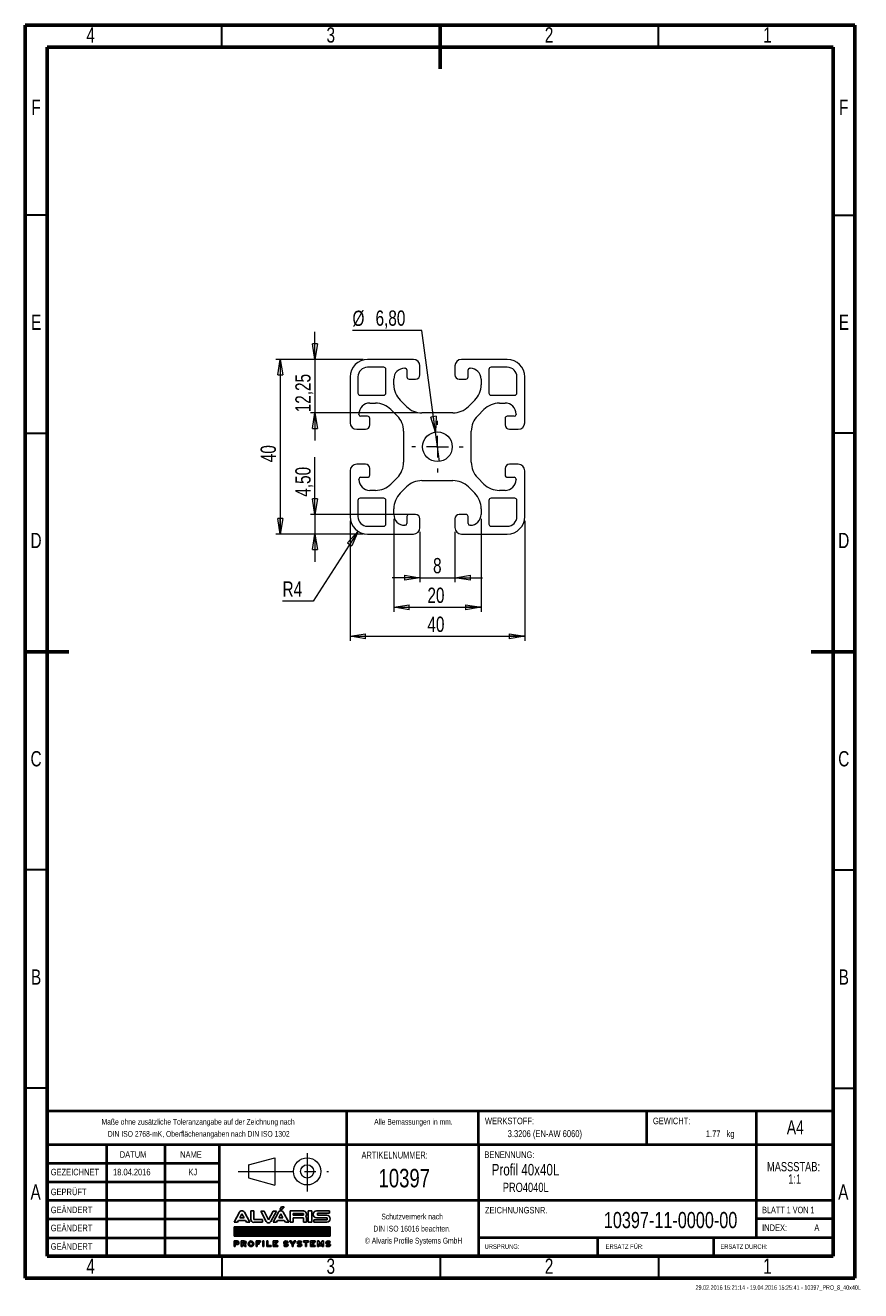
# Model space of a CAD drawing. Header units: millimetres. Extents: x 15 to 206, y 2 to 292.
import ezdxf

# ---------------------------------------------------------------- set-up
doc = ezdxf.new("R2010")
doc.units = ezdxf.units.MM
doc.header["$PDSIZE"] = -1
doc.linetypes.add('CENTERX2', pattern=[20.32, 12.7, -2.54, 2.54, -2.54])
doc.layers.add('FORMAT', color=7, linetype='Continuous')
doc.layers.add('SLD-0', color=179, linetype='Continuous')
doc.styles.add('SLDTEXTSTYLE0', font='TXT', dxfattribs={"width": 0.75})
doc.styles.add('SLDTEXTSTYLE1', font='TXT', dxfattribs={"width": 0.692308})
doc.styles.add('SLDTEXTSTYLE2', font='TXT', dxfattribs={"width": 0.7})
doc.dimstyles.new('SLDDIMSTYLE0', dxfattribs={"dimtxt": 3.5, "dimasz": 3.556, "dimexe": 0, "dimexo": 0.0625, "dimgap": 0.875, "dimtad": 0, "dimtih": 1, "dimtoh": 1, "dimrnd": 1e-09, "dimzin": 12, "dimdsep": 46, "dimtxsty": 'SLDTEXTSTYLE0', "dimblk1": 'NONE', "dimblk2": 'CLOSED', "dimsah": 1, "dimcen": 0, "dimadec": 0, "dimazin": 3, "dimtfac": 1, "dimtmove": 0, "dimatfit": 3, "dimldrblk": 'NONE', "dimfxl": 1, "dimfrac": 2, "dimtolj": 1, "dimtzin": 12, "dimarcsym": 0})
doc.dimstyles.new('SLDDIMSTYLE1', dxfattribs={"dimtxt": 3.5, "dimasz": 3.556, "dimexe": 0, "dimexo": 0.0625, "dimgap": 0.875, "dimtad": 1, "dimrnd": 1e-09, "dimzin": 12, "dimdsep": 46, "dimtxsty": 'SLDTEXTSTYLE0', "dimblk1": 'CLOSED', "dimblk2": 'CLOSED', "dimsah": 1, "dimcen": 0.09, "dimadec": 0, "dimazin": 3, "dimtfac": 1, "dimtmove": 0, "dimatfit": 0, "dimldrblk": 'CLOSED', "dimfxl": 1, "dimfrac": 2, "dimtolj": 1, "dimtzin": 12, "dimarcsym": 0})
doc.dimstyles.new('SLDDIMSTYLE2', dxfattribs={"dimtxt": 3.5, "dimasz": 3.556, "dimexe": 0, "dimexo": 0.0625, "dimgap": 0.875, "dimtad": 1, "dimrnd": 1e-09, "dimzin": 12, "dimdsep": 46, "dimtxsty": 'SLDTEXTSTYLE0', "dimblk1": 'CLOSED', "dimblk2": 'CLOSED', "dimsah": 1, "dimcen": 0.09, "dimadec": 0, "dimazin": 3, "dimtfac": 1, "dimtofl": 0, "dimtmove": 0, "dimatfit": 3, "dimldrblk": 'CLOSED', "dimfxl": 1, "dimfrac": 2, "dimtolj": 1, "dimtzin": 12, "dimarcsym": 0})
doc.dimstyles.new('SLDDIMSTYLE3', dxfattribs={"dimtxt": 3.5, "dimasz": 3.556, "dimexe": 0, "dimexo": 0.0625, "dimgap": 0.875, "dimtad": 0, "dimtih": 1, "dimtoh": 1, "dimrnd": 1e-09, "dimzin": 12, "dimdsep": 46, "dimtxsty": 'SLDTEXTSTYLE0', "dimblk1": 'CLOSED', "dimblk2": 'CLOSED', "dimsah": 1, "dimcen": 0, "dimadec": 0, "dimazin": 3, "dimtfac": 1, "dimtofl": 0, "dimtmove": 0, "dimatfit": 3, "dimldrblk": 'CLOSED', "dimfxl": 1, "dimfrac": 2, "dimtolj": 1, "dimtzin": 12, "dimarcsym": 0})

# ---------------------------------------------------------------- blocks, each defined once
blk = doc.blocks.new('ALVARIS-LOGO_BL1')
at = {"layer": 'SLD-0', "color": 2, "linetype": 'Continuous'}
for p, q in [((-368.6, 33.5), (-327.7, 110.4)), ((-325.1, 67.6), (-308.8, 98.1)), ((-308.8, 98.1), (-292.6, 67.6)), ((-249, 33.5), (-289.9, 110.4)), ((-239.9, 121.2), (-218.3, 121.2)), ((-239.9, 121.2), (-239.9, 55)), ((-218.3, 121.2), (-218.3, 55)), ((-139.8, 117.8), (-165.3, 117.8)), ((-165.3, 117.8), (-124.3, 40.9)), ((-105.4, 53.2), (-139.8, 117.8)), ((-71, 117.8), (-105.4, 53.2)), ((-45.6, 117.8), (-86.5, 40.9)), ((-71.1, 33.5), (-30.2, 110.4)), ((-45.6, 117.8), (-71, 117.8)), ((-27.6, 67.6), (-11.3, 98.1)), ((-18.5, 130.5), (-6, 152.4)), ((-18.5, 130.5), (-2.9, 130.5)), ((-11.3, 98.1), (4.9, 67.6)), ((-6, 152.4), (14.6, 152.4)), ((-2.9, 130.5), (14.6, 152.4)), ((48.5, 33.5), (7.6, 110.4)), ((59.3, 33.5), (59.3, 121.2)), ((59.3, 121.2), (161.1, 121.2)), ((82.2, 100.8), (82.2, 88)), ((161.1, 100.8), (82.2, 100.8)), ((161.1, 88), (161.1, 100.8)), ((198.5, 33.5), (198.5, 121.2)), ((198.5, 121.2), (224.9, 121.2)), ((224.9, 33.5), (224.9, 121.2)), ((260.8, 121.2), (359.8, 121.2)), ((359.8, 102.2), (267.3, 102.2)), ((267.3, 102.2), (267.3, 88)), ((359.8, 121.2), (359.8, 102.2)), ((-368.6, 33.5), (-343.2, 33.5)), ((-343.2, 33.5), (-335.2, 48.5)), ((-335.2, 48.5), (-282.4, 48.5)), ((-292.6, 67.6), (-325.1, 67.6)), ((-282.4, 48.5), (-274.4, 33.5)), ((-274.4, 33.5), (-249, 33.5)), ((-218.3, 55), (-151.8, 55)), ((-151.8, 33.5), (-218.3, 33.5)), ((-151.8, 55), (-151.8, 33.5)), ((-71.1, 33.5), (-45.7, 33.5)), ((-45.7, 33.5), (-37.7, 48.5)), ((-37.7, 48.5), (15.1, 48.5)), ((4.9, 67.6), (-27.6, 67.6)), ((15.1, 48.5), (23.1, 33.5)), ((23.1, 33.5), (48.5, 33.5)), ((82.2, 33.5), (59.3, 33.5)), ((82.2, 88), (161.1, 88)), ((82.2, 67.6), (82.2, 33.5)), ((82.2, 67.6), (161.1, 67.6)), ((161.1, 67.6), (161.1, 33.5)), ((161.1, 33.5), (184, 33.5)), ((184, 33.5), (184, 67.6)), ((224.9, 33.5), (198.5, 33.5)), ((241.1, 33.5), (241.1, 52.7)), ((241.1, 52.7), (341.3, 52.7)), ((241.1, 33.5), (340, 33.5)), ((341.3, 67.6), (260.8, 67.6)), ((267.3, 88), (340, 88)), ((341.3, 52.7), (341.3, 67.6)), ((-368.6, -1.7), (365.4, -1.7)), ((-368.6, -72.5), (-368.6, -1.7)), ((365.4, -1.7), (-368.6, -1.7)), ((-368.6, -1.7), (-368.6, -72.5)), ((-368.6, -71.5), (-298.8, -1.7)), ((-368.6, -67.5), (-302.8, -1.7)), ((-368.6, -63.6), (-306.7, -1.7)), ((-368.6, -59.6), (-310.7, -1.7)), ((-368.6, -55.7), (-314.6, -1.7)), ((-368.6, -51.7), (-318.6, -1.7)), ((-368.6, -47.8), (-322.5, -1.7)), ((-368.6, -43.8), (-326.5, -1.7)), ((-368.6, -39.9), (-330.5, -1.7)), ((-368.6, -35.9), (-334.4, -1.7)), ((-368.6, -31.9), (-338.4, -1.7)), ((-368.6, -28), (-342.3, -1.7)), ((-368.6, -24), (-346.3, -1.7)), ((-368.6, -20.1), (-350.2, -1.7)), ((-368.6, -16.1), (-354.2, -1.7)), ((-368.6, -12.2), (-358.1, -1.7)), ((-368.6, -8.2), (-362.1, -1.7)), ((-368.6, -4.3), (-366, -1.7)), ((365.4, -72.5), (-368.6, -72.5)), ((-368.6, -72.5), (365.4, -72.5)), ((-365.7, -72.5), (-294.9, -1.7)), ((-361.7, -72.5), (-290.9, -1.7)), ((-357.8, -72.5), (-287, -1.7)), ((-353.8, -72.5), (-283, -1.7)), ((-349.8, -72.5), (-279.1, -1.7)), ((-345.9, -72.5), (-275.1, -1.7)), ((-341.9, -72.5), (-271.2, -1.7)), ((-338, -72.5), (-267.2, -1.7)), ((-334, -72.5), (-263.2, -1.7)), ((-330.1, -72.5), (-259.3, -1.7)), ((-326.1, -72.5), (-255.3, -1.7)), ((-322.2, -72.5), (-251.4, -1.7)), ((-318.2, -72.5), (-247.4, -1.7)), ((-314.3, -72.5), (-243.5, -1.7)), ((-310.3, -72.5), (-239.5, -1.7)), ((-306.4, -72.5), (-235.6, -1.7)), ((-302.4, -72.5), (-231.6, -1.7)), ((-298.5, -72.5), (-227.7, -1.7)), ((-294.5, -72.5), (-223.7, -1.7)), ((-290.5, -72.5), (-219.8, -1.7)), ((-286.6, -72.5), (-215.8, -1.7)), ((-282.6, -72.5), (-211.8, -1.7)), ((-278.7, -72.5), (-207.9, -1.7)), ((-274.7, -72.5), (-203.9, -1.7)), ((-270.8, -72.5), (-200, -1.7)), ((-266.8, -72.5), (-196, -1.7)), ((-262.9, -72.5), (-192.1, -1.7)), ((-258.9, -72.5), (-188.1, -1.7)), ((-255, -72.5), (-184.2, -1.7)), ((-251, -72.5), (-180.2, -1.7)), ((-247.1, -72.5), (-176.3, -1.7)), ((-243.1, -72.5), (-172.3, -1.7)), ((-239.2, -72.5), (-168.4, -1.7)), ((-235.2, -72.5), (-164.4, -1.7)), ((-231.2, -72.5), (-160.5, -1.7)), ((-227.3, -72.5), (-156.5, -1.7)), ((-223.3, -72.5), (-152.5, -1.7)), ((-219.4, -72.5), (-148.6, -1.7)), ((-215.4, -72.5), (-144.6, -1.7)), ((-211.5, -72.5), (-140.7, -1.7)), ((-207.5, -72.5), (-136.7, -1.7)), ((-203.6, -72.5), (-132.8, -1.7)), ((-199.6, -72.5), (-128.8, -1.7)), ((-195.7, -72.5), (-124.9, -1.7)), ((-191.7, -72.5), (-120.9, -1.7)), ((-187.8, -72.5), (-117, -1.7)), ((-183.8, -72.5), (-113, -1.7)), ((-179.8, -72.5), (-109.1, -1.7)), ((-175.9, -72.5), (-105.1, -1.7)), ((-171.9, -72.5), (-101.2, -1.7)), ((-168, -72.5), (-97.2, -1.7)), ((-164, -72.5), (-93.2, -1.7)), ((-160.1, -72.5), (-89.3, -1.7)), ((-156.1, -72.5), (-85.3, -1.7)), ((-152.2, -72.5), (-81.4, -1.7)), ((-148.2, -72.5), (-77.4, -1.7)), ((-144.3, -72.5), (-73.5, -1.7)), ((-140.3, -72.5), (-69.5, -1.7)), ((-136.4, -72.5), (-65.6, -1.7)), ((-132.4, -72.5), (-61.6, -1.7)), ((-128.5, -72.5), (-57.7, -1.7)), ((-124.5, -72.5), (-53.7, -1.7)), ((-120.5, -72.5), (-49.8, -1.7)), ((-116.6, -72.5), (-45.8, -1.7)), ((-112.6, -72.5), (-41.8, -1.7)), ((-108.7, -72.5), (-37.9, -1.7)), ((-104.7, -72.5), (-33.9, -1.7)), ((-100.8, -72.5), (-30, -1.7)), ((-96.8, -72.5), (-26, -1.7)), ((-92.9, -72.5), (-22.1, -1.7)), ((-88.9, -72.5), (-18.1, -1.7)), ((-85, -72.5), (-14.2, -1.7)), ((-81, -72.5), (-10.2, -1.7)), ((-77.1, -72.5), (-6.3, -1.7)), ((-73.1, -72.5), (-2.3, -1.7)), ((-69.2, -72.5), (1.6, -1.7)), ((-65.2, -72.5), (5.6, -1.7)), ((-61.2, -72.5), (9.5, -1.7)), ((-57.3, -72.5), (13.5, -1.7)), ((-53.3, -72.5), (17.5, -1.7)), ((-49.4, -72.5), (21.4, -1.7)), ((-45.4, -72.5), (25.4, -1.7)), ((-41.5, -72.5), (29.3, -1.7)), ((-37.5, -72.5), (33.3, -1.7)), ((-33.6, -72.5), (37.2, -1.7)), ((-29.6, -72.5), (41.2, -1.7)), ((-25.7, -72.5), (45.1, -1.7)), ((-21.7, -72.5), (49.1, -1.7)), ((-17.8, -72.5), (53, -1.7)), ((-13.8, -72.5), (57, -1.7)), ((-9.8, -72.5), (60.9, -1.7)), ((-5.9, -72.5), (64.9, -1.7)), ((-1.9, -72.5), (68.8, -1.7)), ((2, -72.5), (72.8, -1.7)), ((6, -72.5), (76.8, -1.7)), ((9.9, -72.5), (80.7, -1.7)), ((13.9, -72.5), (84.7, -1.7)), ((17.8, -72.5), (88.6, -1.7)), ((21.8, -72.5), (92.6, -1.7)), ((25.7, -72.5), (96.5, -1.7)), ((29.7, -72.5), (100.5, -1.7)), ((33.6, -72.5), (104.4, -1.7)), ((37.6, -72.5), (108.4, -1.7)), ((41.5, -72.5), (112.3, -1.7)), ((45.5, -72.5), (116.3, -1.7)), ((49.5, -72.5), (120.2, -1.7)), ((53.4, -72.5), (124.2, -1.7)), ((57.4, -72.5), (128.1, -1.7)), ((61.3, -72.5), (132.1, -1.7)), ((65.3, -72.5), (136.1, -1.7)), ((69.2, -72.5), (140, -1.7)), ((73.2, -72.5), (144, -1.7)), ((77.1, -72.5), (147.9, -1.7)), ((81.1, -72.5), (151.9, -1.7)), ((85, -72.5), (155.8, -1.7)), ((89, -72.5), (159.8, -1.7)), ((92.9, -72.5), (163.7, -1.7)), ((96.9, -72.5), (167.7, -1.7)), ((100.8, -72.5), (171.6, -1.7)), ((104.8, -72.5), (175.6, -1.7)), ((108.8, -72.5), (179.5, -1.7)), ((112.7, -72.5), (183.5, -1.7)), ((116.7, -72.5), (187.5, -1.7)), ((120.6, -72.5), (191.4, -1.7)), ((124.6, -72.5), (195.4, -1.7)), ((128.5, -72.5), (199.3, -1.7)), ((132.5, -72.5), (203.3, -1.7)), ((136.4, -72.5), (207.2, -1.7)), ((140.4, -72.5), (211.2, -1.7)), ((144.3, -72.5), (215.1, -1.7)), ((148.3, -72.5), (219.1, -1.7)), ((152.2, -72.5), (223, -1.7)), ((156.2, -72.5), (227, -1.7)), ((160.1, -72.5), (230.9, -1.7)), ((164.1, -72.5), (234.9, -1.7)), ((168.1, -72.5), (238.8, -1.7)), ((172, -72.5), (242.8, -1.7)), ((176, -72.5), (246.8, -1.7)), ((179.9, -72.5), (250.7, -1.7)), ((183.9, -72.5), (254.7, -1.7)), ((187.8, -72.5), (258.6, -1.7)), ((191.8, -72.5), (262.6, -1.7)), ((195.7, -72.5), (266.5, -1.7)), ((199.7, -72.5), (270.5, -1.7)), ((203.6, -72.5), (274.4, -1.7)), ((207.6, -72.5), (278.4, -1.7)), ((211.5, -72.5), (282.3, -1.7)), ((215.5, -72.5), (286.3, -1.7)), ((219.5, -72.5), (290.2, -1.7)), ((223.4, -72.5), (294.2, -1.7)), ((227.4, -72.5), (298.1, -1.7)), ((231.3, -72.5), (302.1, -1.7)), ((235.3, -72.5), (306.1, -1.7)), ((239.2, -72.5), (310, -1.7)), ((243.2, -72.5), (314, -1.7)), ((247.1, -72.5), (317.9, -1.7)), ((251.1, -72.5), (321.9, -1.7)), ((255, -72.5), (325.8, -1.7)), ((259, -72.5), (329.8, -1.7)), ((262.9, -72.5), (333.7, -1.7)), ((266.9, -72.5), (337.7, -1.7)), ((270.8, -72.5), (341.6, -1.7)), ((274.8, -72.5), (345.6, -1.7)), ((278.8, -72.5), (349.5, -1.7)), ((282.7, -72.5), (353.5, -1.7)), ((286.7, -72.5), (357.5, -1.7)), ((290.6, -72.5), (361.4, -1.7)), ((294.6, -72.5), (365.4, -1.7)), ((298.5, -72.5), (365.4, -5.6)), ((302.5, -72.5), (365.4, -9.5)), ((306.4, -72.5), (365.4, -13.5)), ((310.4, -72.5), (365.4, -17.4)), ((314.3, -72.5), (365.4, -21.4)), ((318.3, -72.5), (365.4, -25.3)), ((322.2, -72.5), (365.4, -29.3)), ((326.2, -72.5), (365.4, -33.2)), ((330.1, -72.5), (365.4, -37.2)), ((334.1, -72.5), (365.4, -41.1)), ((338.1, -72.5), (365.4, -45.1)), ((342, -72.5), (365.4, -49.1)), ((346, -72.5), (365.4, -53)), ((349.9, -72.5), (365.4, -57)), ((353.9, -72.5), (365.4, -60.9)), ((357.8, -72.5), (365.4, -64.9)), ((361.8, -72.5), (365.4, -68.8)), ((365.4, -1.7), (365.4, -72.5)), ((365.4, -72.5), (365.4, -1.7)), ((-368.6, -108.1), (-368.6, -152.4)), ((-368.6, -108.1), (-345.2, -108.1)), ((-368.6, -152.4), (-359.4, -152.4)), ((-359.4, -127.2), (-359.4, -117.3)), ((-359.4, -117.3), (-346.2, -117.3)), ((-359.4, -127.2), (-346.2, -127.2)), ((-359.4, -152.4), (-359.4, -136.5)), ((-359.4, -136.5), (-345.2, -136.5)), ((-314.5, -108.1), (-314.5, -152.4)), ((-314.5, -108.1), (-291.1, -108.1)), ((-314.5, -152.4), (-305.3, -152.4)), ((-305.3, -127.2), (-305.3, -117.3)), ((-305.3, -117.3), (-292, -117.3)), ((-305.3, -127.2), (-292, -127.2)), ((-305.3, -152.4), (-305.3, -136.5)), ((-305.3, -136.5), (-295.3, -136.5)), ((-295.3, -136.5), (-286.5, -152.4)), ((-275, -152.4), (-286.5, -152.4)), ((-284.6, -134.9), (-275, -152.4)), ((-200.9, -108.1), (-166.2, -108.1)), ((-200.9, -152.4), (-200.9, -108.1)), ((-191.2, -152.4), (-200.9, -152.4)), ((-166.2, -117.3), (-191.2, -117.3)), ((-191.2, -117.3), (-191.2, -124.8)), ((-191.2, -124.8), (-176.7, -124.8)), ((-176.7, -133.5), (-191.2, -133.5)), ((-191.2, -133.5), (-191.2, -152.4)), ((-176.7, -124.8), (-176.7, -133.5)), ((-166.2, -108.1), (-166.2, -117.3)), ((-149.7, -108.1), (-140, -108.1)), ((-149.7, -152.4), (-149.7, -108.1)), ((-140, -152.4), (-149.7, -152.4)), ((-140, -108.1), (-140, -152.4)), ((-119.3, -108.1), (-119.3, -152.4)), ((-109.6, -108.1), (-119.3, -108.1)), ((-119.3, -152.4), (-85.2, -152.4)), ((-109.6, -142.7), (-109.6, -108.1)), ((-85.2, -142.7), (-109.6, -142.7)), ((-85.2, -152.4), (-85.2, -142.7)), ((-68.9, -152.4), (-68.9, -108.1)), ((-68.9, -108.1), (-35, -108.1)), ((-35, -152.4), (-68.9, -152.4)), ((-35, -117.3), (-58.9, -117.3)), ((-58.9, -117.3), (-58.9, -124.8)), ((-58.9, -124.8), (-45.3, -124.8)), ((-45.3, -132.9), (-58.9, -132.9)), ((-58.9, -132.9), (-58.9, -142.7)), ((-58.9, -142.7), (-35, -142.7)), ((-45.3, -124.8), (-45.3, -132.9)), ((-35, -108.1), (-35, -117.3)), ((-35, -142.7), (-35, -152.4)), ((17.6, -139.1), (10.3, -145.2)), ((27, -126.1), (28.9, -126.1)), ((27, -135.3), (28.9, -135.3)), ((38.3, -122.2), (45.7, -116.2)), ((55.9, -108.1), (67.4, -108.1)), ((74.5, -135.1), (55.9, -108.1)), ((67.4, -108.1), (79.2, -127.4)), ((74.5, -152.4), (74.5, -135.1)), ((83.9, -152.4), (74.5, -152.4)), ((79.2, -127.4), (91, -108.1)), ((102.5, -108.1), (83.9, -135.1)), ((83.9, -135.1), (83.9, -152.4)), ((91, -108.1), (102.5, -108.1)), ((120.4, -139.1), (113, -145.2)), ((129.8, -126.1), (131.6, -126.1)), ((129.8, -135.3), (131.6, -135.3)), ((141.1, -122.2), (148.4, -116.2)), ((161.8, -117.3), (161.8, -108.1)), ((161.8, -108.1), (199.3, -108.1)), ((175.8, -117.3), (161.8, -117.3)), ((175.8, -152.4), (175.8, -117.3)), ((185.6, -152.4), (175.8, -152.4)), ((199.3, -117.3), (185.6, -117.3)), ((185.6, -117.3), (185.6, -152.4)), ((199.3, -108.1), (199.3, -117.3)), ((216.2, -152.4), (216.2, -108.1)), ((216.2, -108.1), (250.1, -108.1)), ((250.1, -152.4), (216.2, -152.4)), ((250.1, -117.3), (226.2, -117.3)), ((226.2, -117.3), (226.2, -124.8)), ((226.2, -124.8), (239.8, -124.8)), ((239.8, -132.9), (226.2, -132.9)), ((226.2, -132.9), (226.2, -142.7)), ((226.2, -142.7), (250.1, -142.7)), ((239.8, -124.8), (239.8, -132.9)), ((250.1, -108.1), (250.1, -117.3)), ((250.1, -142.7), (250.1, -152.4)), ((268.4, -152.4), (268.4, -108.1)), ((268.4, -108.1), (278, -108.1)), ((278.4, -152.4), (268.4, -152.4)), ((291.1, -134.4), (278, -108.1)), ((278.4, -127.9), (291.1, -152.4)), ((278.4, -127.9), (278.4, -152.4)), ((291.1, -134.4), (304.2, -108.1)), ((303.8, -127.9), (291.1, -152.4)), ((303.8, -127.9), (303.8, -152.4)), ((303.8, -152.4), (313.8, -152.4)), ((304.2, -108.1), (313.8, -108.1)), ((313.8, -152.4), (313.8, -108.1)), ((340.6, -139.1), (333.2, -145.2)), ((350, -126.1), (351.9, -126.1)), ((350, -135.3), (351.9, -135.3)), ((361.3, -122.2), (368.6, -116.2))]:
    blk.add_line(p, q, dxfattribs=at)
for centre, radius, start, end in [((-308.8, 99.3), 21.9, 30.42764, 149.57236), ((-11.3, 99.3), 21.9, 30.42764, 149.57236), ((156.9, 94.5), 27, 321.76228, 80.96222), ((262.3, 94.4), 26.9, 93.03544, 266.96456), ((-218.3, 55), 21.6, 180, 270), ((-105.4, 52), 21.9, 210.42764, 329.57236), ((161, 61.2), 23.9, 15.46235, 43.90993), ((338.1, 60.7), 27.3, 273.93117, 86.06883), ((-346.2, -122.3), 4.96, 270, 90), ((-345.2, -122.3), 14.2, 270, 90), ((-292, -122.3), 4.96, 270, 90), ((-291.1, -122.3), 14.2, 297.02151, 90), ((28.9, -127.2), 16.5, 226.72744, 270.01421), ((27, -134.2), 16.5, 46.72744, 90.01421), ((131.6, -127.2), 16.5, 226.72744, 270.01421), ((129.8, -134.2), 16.5, 46.72744, 90.01421), ((351.9, -127.2), 16.5, 226.72744, 270.01421), ((350, -134.2), 16.5, 46.72744, 90.01421)]:
    blk.add_arc(centre, radius, start, end, dxfattribs=at)
for centre, major_axis, ratio in [((-239.3, -130.2), (0, 22.2), 0.948396), ((-239.3, -130.1), (0, 13.9), 0.802774)]:
    blk.add_ellipse(centre, major_axis=major_axis, ratio=ratio, dxfattribs=at)
for centre, major_axis, ratio, start_param, end_param in [((27, -122.1), (-16.6, 0), 0.794296, 4.712389, 7.853982), ((28.9, -139.2), (20.9, 0), 0.630369, 3.608164, 4.712389), ((27, -121.9), (-6.28, 0), 0.661774, 4.712389, 7.853982), ((27, -122.1), (-20.9, 0), 0.630369, 3.608164, 4.712389), ((28.9, -139.2), (16.6, 0), 0.794296, 4.712389, 7.853982), ((28.9, -139.5), (6.28, 0), 0.661774, 4.712389, 7.853982), ((129.8, -122.1), (-16.6, 0), 0.794296, 4.712389, 7.853982), ((131.6, -139.2), (20.9, 0), 0.630369, 3.608164, 4.712389), ((129.8, -121.9), (-6.28, 0), 0.661774, 4.712389, 7.853982), ((129.8, -122.1), (-20.9, 0), 0.630369, 3.608164, 4.712389), ((131.6, -139.2), (16.6, 0), 0.794296, 4.712389, 7.853982), ((131.6, -139.5), (6.28, 0), 0.661774, 4.712389, 7.853982), ((350, -122.1), (-16.6, 0), 0.794296, 4.712389, 7.853982), ((351.9, -139.2), (20.9, 0), 0.630369, 3.608164, 4.712389), ((350, -121.9), (-6.28, 0), 0.661774, 4.712389, 7.853982), ((350, -122.1), (-20.9, 0), 0.630369, 3.608164, 4.712389), ((351.9, -139.2), (16.6, 0), 0.794296, 4.712389, 7.853982), ((351.9, -139.5), (6.28, 0), 0.661774, 4.712389, 7.853982)]:
    blk.add_ellipse(centre, major_axis=major_axis, ratio=ratio, start_param=start_param, end_param=end_param, dxfattribs=at)
blk = doc.blocks.new('Block2')
at = {"color": 7, "linetype": 'Continuous', "lineweight": 0}
for p, q in [((276.07, 30.81), (282.06, 32.4)), ((282.06, 32.4), (282.06, 26.16)), ((276.07, 30.81), (276.07, 27.78)), ((276.07, 27.78), (282.06, 26.16))]:
    blk.add_line(p, q, dxfattribs=at)
at = {"color": 7, "linetype": 'CENTERX2', "lineweight": 0}
for p, q in [((289.49, 33.46), (289.49, 24.67)), ((273.66, 29.29), (294.36, 29.29))]:
    blk.add_line(p, q, dxfattribs=at)
at = {"color": 7, "linetype": 'Continuous', "lineweight": 0}
for radius in [3.12, 1.52]:
    blk.add_circle((289.49, 29.29), radius, dxfattribs=at)
blk.add_attdef('AUTOATTR7', (0, 0), '', height=1, dxfattribs=at)
blk = doc.blocks.new('SW_NOTE_0')
at = {"color": 0, "linetype": 'Continuous', "lineweight": 0, "char_height": 2.117, "attachment_point": 2, "style": 'SLDTEXTSTYLE0'}
for s, insert in [('MASSSTAB:', (6.98, 2.73)), ('1:1', (7.25, -0.09))]:
    blk.add_mtext(s, dxfattribs=dict(at, insert=insert))
blk = doc.blocks.new('SW_NOTE_1')
at = {"color": 0, "linetype": 'Continuous', "lineweight": 0, "char_height": 1.3229, "attachment_point": 2, "style": 'SLDTEXTSTYLE2'}
for s, insert in [('Schutzvermerk nach', (8.16, 1.71)), ('DIN ISO 16016 beachten.', (8.15, -1.06)), ('© Alvaris Profile Systems GmbH', (8.5, -3.82))]:
    blk.add_mtext(s, dxfattribs=dict(at, insert=insert))
blk = doc.blocks.new('SW_NOTE_2')
at = {"color": 0, "linetype": 'Continuous', "lineweight": 0, "char_height": 1.3229, "attachment_point": 2, "style": 'SLDTEXTSTYLE2'}
for s, insert in [('Maße ohne zusätzliche Toleranzangabe auf der Zeichnung nach', (25.55, 1.71)), ('DIN ISO 2768-mK, Oberflächenangaben nach DIN ISO 1302', (25.69, -1.06))]:
    blk.add_mtext(s, dxfattribs=dict(at, insert=insert))
blk = doc.blocks.new('_CLOSED')
at = {"color": 0, "linetype": 'ByBlock', "lineweight": -2}
for p, q in [((-1, 0.166667), (0, 0)), ((-1, 0.166667), (-1, -0.166667)), ((0, 0), (-1, -0.166667)), ((0, 0), (-1, 0))]:
    blk.add_line(p, q, dxfattribs=at)
blk = doc.blocks.new('_D')
at = {"color": 7, "linetype": 'Continuous', "lineweight": 0}
for p, q in [((105.86, 222.12), (89.94, 222.12)), ((108.95, 198.82), (105.86, 222.12)), ((109.85, 192.08), (108.95, 198.82))]:
    blk.add_line(p, q, dxfattribs=at)
at = {"color": 7, "linetype": 'Continuous', "lineweight": 0, "xscale": 3.556, "yscale": 3.556, "rotation": 277.5655775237}
blk.add_blockref('_CLOSED', (108.95, 198.82, -500), dxfattribs=at)
at = {"color": 7, "linetype": 'Continuous', "lineweight": 0, "char_height": 3.5, "attachment_point": 1, "style": 'SLDTEXTSTYLE0'}
for s, insert in [('%%c', (89.94, 226.63)), ('6,80', (95.22, 226.68))]:
    blk.add_mtext(s, dxfattribs=dict(at, insert=insert))
blk = doc.blocks.new('_NONE')
blk = doc.blocks.new('_D_1')
at = {"color": 7, "linetype": 'Continuous', "lineweight": 0}
for p, q in [((105.4, 175.95), (105.4, 164.45)), ((113.4, 175.95), (113.4, 164.45)), ((105.4, 165.45), (99.05, 165.45)), ((105.4, 165.45), (113.4, 165.45)), ((113.4, 165.45), (119.75, 165.45))]:
    blk.add_line(p, q, dxfattribs=at)
at = {"color": 7, "linetype": 'Continuous', "lineweight": 0, "xscale": 3.556, "yscale": 3.556}
blk.add_blockref('_CLOSED', (105.4, 165.45, -500), dxfattribs=at)
at = {"color": 7, "linetype": 'Continuous', "lineweight": 0, "xscale": 3.556, "yscale": 3.556, "rotation": 180}
blk.add_blockref('_CLOSED', (113.4, 165.45, -500), dxfattribs=at)
at = {"color": 7, "linetype": 'Continuous', "lineweight": 0, "insert": (108.39, 169.97), "char_height": 3.5, "attachment_point": 1, "style": 'SLDTEXTSTYLE0'}
blk.add_mtext('8', dxfattribs=at)
blk = doc.blocks.new('_D_2')
at = {"color": 7, "linetype": 'Continuous', "lineweight": 0}
for p, q in [((89.4, 178.45), (89.4, 151.03)), ((129.4, 178.45), (129.4, 151.03)), ((89.4, 152.03), (129.4, 152.03))]:
    blk.add_line(p, q, dxfattribs=at)
at = {"color": 7, "linetype": 'Continuous', "lineweight": 0, "xscale": 3.556, "yscale": 3.556, "rotation": 180}
blk.add_blockref('_CLOSED', (89.4, 152.03, -500), dxfattribs=at)
at = {"color": 7, "linetype": 'Continuous', "lineweight": 0, "xscale": 3.556, "yscale": 3.556}
blk.add_blockref('_CLOSED', (129.4, 152.03, -500), dxfattribs=at)
at = {"color": 7, "linetype": 'Continuous', "lineweight": 0, "insert": (107.1, 156.54), "char_height": 3.5, "attachment_point": 1, "style": 'SLDTEXTSTYLE0'}
blk.add_mtext('40', dxfattribs=at)
blk = doc.blocks.new('_D_3')
at = {"color": 7, "linetype": 'Continuous', "lineweight": 0}
for p, q in [((92.4, 215.45), (72.4, 215.45)), ((73.4, 215.45), (73.4, 175.45)), ((92.4, 175.45), (72.4, 175.45))]:
    blk.add_line(p, q, dxfattribs=at)
at = {"color": 7, "linetype": 'Continuous', "lineweight": 0, "xscale": 3.556, "yscale": 3.556}
for p, rotation in [((73.4, 215.45, -500), 90), ((73.4, 175.45, -500), 270)]:
    blk.add_blockref('_CLOSED', p, dxfattribs=dict(at, rotation=rotation))
at = {"color": 7, "linetype": 'Continuous', "lineweight": 0, "insert": (68.89, 191.91), "char_height": 3.5, "attachment_point": 1, "rotation": 90, "style": 'SLDTEXTSTYLE0'}
blk.add_mtext('40', dxfattribs=at)
blk = doc.blocks.new('_D_4')
at = {"color": 7, "linetype": 'Continuous', "lineweight": 0}
for p, q in [((99.4, 178.95), (99.4, 157.67)), ((119.4, 178.95), (119.4, 157.67)), ((99.4, 158.67), (119.4, 158.67))]:
    blk.add_line(p, q, dxfattribs=at)
at = {"color": 7, "linetype": 'Continuous', "lineweight": 0, "xscale": 3.556, "yscale": 3.556, "rotation": 180}
blk.add_blockref('_CLOSED', (99.4, 158.67, -500), dxfattribs=at)
at = {"color": 7, "linetype": 'Continuous', "lineweight": 0, "xscale": 3.556, "yscale": 3.556}
blk.add_blockref('_CLOSED', (119.4, 158.67, -500), dxfattribs=at)
at = {"color": 7, "linetype": 'Continuous', "lineweight": 0, "insert": (107.1, 163.18), "char_height": 3.5, "attachment_point": 1, "style": 'SLDTEXTSTYLE0'}
blk.add_mtext('20', dxfattribs=at)
blk = doc.blocks.new('_D_5')
at = {"color": 7, "linetype": 'Continuous', "lineweight": 0}
for p, q in [((81.35, 179.95), (81.35, 193.06)), ((103.4, 179.95), (80.35, 179.95)), ((81.35, 179.95), (81.35, 175.45)), ((92.4, 175.45), (80.35, 175.45)), ((81.35, 175.45), (81.35, 169.1))]:
    blk.add_line(p, q, dxfattribs=at)
at = {"color": 7, "linetype": 'Continuous', "lineweight": 0, "xscale": 3.556, "yscale": 3.556}
for p, rotation in [((81.35, 179.95, -500), 270), ((81.35, 175.45, -500), 90)]:
    blk.add_blockref('_CLOSED', p, dxfattribs=dict(at, rotation=rotation))
at = {"color": 7, "linetype": 'Continuous', "lineweight": 0, "insert": (76.84, 184.01), "char_height": 3.5, "attachment_point": 1, "rotation": 90, "style": 'SLDTEXTSTYLE0'}
blk.add_mtext('4,50', dxfattribs=at)
blk = doc.blocks.new('_D_6')
at = {"color": 7, "linetype": 'Continuous', "lineweight": 0}
for p, q in [((81.35, 215.45), (81.35, 221.8)), ((92.4, 215.45), (80.35, 215.45)), ((81.35, 215.45), (81.35, 203.2)), ((104.84, 203.2), (80.35, 203.2)), ((81.35, 203.2), (81.35, 196.85))]:
    blk.add_line(p, q, dxfattribs=at)
at = {"color": 7, "linetype": 'Continuous', "lineweight": 0, "xscale": 3.556, "yscale": 3.556}
for p, rotation in [((81.35, 215.45, -500), 270), ((81.35, 203.2, -500), 90)]:
    blk.add_blockref('_CLOSED', p, dxfattribs=dict(at, rotation=rotation))
at = {"color": 7, "linetype": 'Continuous', "lineweight": 0, "insert": (76.84, 203.35), "char_height": 3.5, "attachment_point": 1, "rotation": 90, "style": 'SLDTEXTSTYLE0'}
blk.add_mtext('12,25', dxfattribs=at)
blk = doc.blocks.new('_D_7')
at = {"color": 7, "linetype": 'Continuous', "lineweight": 0}
for p, q in [((91.23, 176.09), (80.93, 160.09)), ((80.93, 160.09), (73.92, 160.09))]:
    blk.add_line(p, q, dxfattribs=at)
at = {"color": 7, "linetype": 'Continuous', "lineweight": 0, "xscale": 3.556, "yscale": 3.556, "rotation": 57.2128331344}
blk.add_blockref('_CLOSED', (91.23, 176.09, -500), dxfattribs=at)
at = {"color": 7, "linetype": 'Continuous', "lineweight": 0, "insert": (73.92, 164.6), "char_height": 3.5, "attachment_point": 1, "style": 'SLDTEXTSTYLE0'}
blk.add_mtext('R4', dxfattribs=at)
blk = doc.blocks.new('SW_CENTERMARKSYMBOL_0')
at = {"color": 0, "linetype": 'Continuous', "lineweight": 0}
for p, q in [((0, 5), (0, 5.9)), ((-5, 0), (-5.9, 0)), ((0, 0), (-2.5, 0)), ((0, 0), (0, 2.5)), ((0, 0), (0, -2.5)), ((0, 0), (2.5, 0)), ((5, 0), (5.9, 0)), ((0, -5), (0, -5.9))]:
    blk.add_line(p, q, dxfattribs=at)

msp = doc.modelspace()

# ---------------------------------------------------------------- linework, layer by layer
at = {"color": 7, "linetype": 'Continuous', "lineweight": 60}
for p, q in [((205, 292), (15, 292)), ((15, 292), (15, 5)), ((110, 282), (110, 292)), ((205, 5), (205, 292)), ((20, 287), (200, 287)), ((20, 10), (20, 287)), ((200, 287), (200, 10)), ((15, 148.5), (25, 148.5)), ((195, 148.5), (205, 148.5)), ((20, 10), (200, 10)), ((15, 5), (205, 5))]:
    msp.add_line(p, q, dxfattribs=at)
at = {"color": 7, "linetype": 'Continuous', "lineweight": 30}
for p, q in [((60, 287), (60, 292)), ((160, 287), (160, 292)), ((20, 248.5), (15, 248.5)), ((200, 248.5), (205, 248.5)), ((20, 198.5), (15, 198.5)), ((200, 198.651), (205, 198.651)), ((20, 98.5), (15, 98.5)), ((200, 98.5), (205, 98.5)), ((20, 48.5), (15, 48.5)), ((200, 48.5), (205, 48.5)), ((60, 10), (60, 5)), ((110, 10), (110, 5)), ((160, 10), (160, 5))]:
    msp.add_line(p, q, dxfattribs=at)
at = {"color": 7, "linetype": 'Continuous', "lineweight": 15}
for p, q in [((103.899, 215.453), (93.399, 215.453)), ((125.399, 215.453), (114.899, 215.453)), ((97.099, 213.653), (93.399, 213.653)), ((97.599, 207.753), (97.599, 213.153)), ((101.899, 213.453), (101.989, 213.453)), ((102.399, 213.043), (102.399, 211.453)), ((105.399, 211.953), (105.399, 213.953)), ((113.399, 213.953), (113.399, 211.953)), ((116.399, 211.453), (116.399, 213.043)), ((116.809, 213.453), (116.899, 213.453)), ((121.199, 213.153), (121.199, 207.753)), ((125.399, 213.653), (121.699, 213.653)), ((89.399, 211.453), (89.399, 200.953)), ((91.199, 211.453), (91.199, 207.753)), ((99.399, 209.646), (99.399, 210.953)), ((102.899, 210.953), (104.399, 210.953)), ((114.399, 210.953), (115.899, 210.953)), ((119.399, 210.953), (119.399, 209.646)), ((127.599, 207.753), (127.599, 211.453)), ((129.399, 200.953), (129.399, 211.453)), ((91.699, 207.253), (97.099, 207.253)), ((102.306, 204.668), (100.863, 206.11)), ((117.934, 206.11), (116.492, 204.668)), ((121.699, 207.253), (127.099, 207.253)), ((91.399, 202.863), (91.399, 202.953)), ((93.899, 205.453), (95.206, 205.453)), ((98.742, 203.989), (100.184, 202.546)), ((112.956, 203.203), (105.841, 203.203)), ((118.613, 202.546), (120.056, 203.989)), ((123.591, 205.453), (124.899, 205.453)), ((127.399, 202.953), (127.399, 202.863)), ((93.399, 202.453), (91.809, 202.453)), ((93.899, 200.453), (93.899, 201.953)), ((124.899, 201.953), (124.899, 200.453)), ((126.989, 202.453), (125.399, 202.453)), ((90.899, 199.453), (92.899, 199.453)), ((101.649, 199.011), (101.649, 191.896)), ((117.149, 191.896), (117.149, 199.011)), ((125.899, 199.453), (127.899, 199.453)), ((92.899, 191.453), (90.899, 191.453)), ((127.899, 191.453), (125.899, 191.453)), ((89.399, 189.953), (89.399, 179.453)), ((91.809, 188.453), (93.399, 188.453)), ((93.899, 188.953), (93.899, 190.453)), ((124.899, 190.453), (124.899, 188.953)), ((125.399, 188.453), (126.989, 188.453)), ((129.399, 179.453), (129.399, 189.953)), ((91.399, 187.953), (91.399, 188.043)), ((100.184, 188.36), (98.742, 186.918)), ((100.863, 184.796), (102.306, 186.239)), ((105.841, 187.703), (112.956, 187.703)), ((116.492, 186.239), (117.934, 184.796)), ((120.056, 186.918), (118.613, 188.36)), ((127.399, 188.043), (127.399, 187.953)), ((91.199, 183.153), (91.199, 179.453)), ((97.099, 183.653), (91.699, 183.653)), ((95.206, 185.453), (93.899, 185.453)), ((97.599, 177.753), (97.599, 183.153)), ((121.199, 183.153), (121.199, 177.753)), ((127.099, 183.653), (121.699, 183.653)), ((124.899, 185.453), (123.591, 185.453)), ((127.599, 179.453), (127.599, 183.153)), ((99.399, 179.953), (99.399, 181.261)), ((104.399, 179.953), (102.899, 179.953)), ((115.899, 179.953), (114.399, 179.953)), ((119.399, 181.261), (119.399, 179.953)), ((93.399, 177.253), (97.099, 177.253)), ((101.989, 177.453), (101.899, 177.453)), ((102.399, 179.453), (102.399, 177.863)), ((105.399, 176.953), (105.399, 178.953)), ((113.399, 178.953), (113.399, 176.953)), ((116.399, 177.863), (116.399, 179.453)), ((116.899, 177.453), (116.809, 177.453)), ((121.699, 177.253), (125.399, 177.253)), ((93.399, 175.453), (103.899, 175.453)), ((114.899, 175.453), (125.399, 175.453))]:
    msp.add_line(p, q, dxfattribs=at)
at = {"color": 7, "linetype": 'Continuous', "lineweight": 40}
for p, q in [((20, 65.25), (20, 10)), ((200, 43.263), (20, 43.263)), ((20, 43.263), (20, 10)), ((88.645, 35.5), (88.645, 43.263)), ((118.8, 35.5), (118.8, 43.263)), ((157.357, 35.5), (157.357, 43.263)), ((182.443, 35.5), (182.443, 43.263)), ((118.8, 35.5), (20, 35.5)), ((33.596, 35.5), (33.596, 10)), ((46.991, 35.5), (46.991, 10)), ((59.403, 35.5), (59.403, 10)), ((88.645, 10), (88.645, 35.5)), ((118.8, 35.5), (118.8, 10)), ((182.443, 35.5), (118.8, 35.5)), ((182.443, 14.325), (182.443, 35.5)), ((200, 35.5), (182.443, 35.5)), ((59.403, 31.25), (20, 31.25)), ((59.403, 27), (20, 27)), ((200, 22.75), (20, 22.75)), ((59.403, 18.475), (20, 18.475)), ((200, 18.575), (182.443, 18.575)), ((20, 14.25), (59.403, 14.25)), ((200, 14.25), (118.8, 14.25)), ((146.129, 10), (146.129, 14.25)), ((172.682, 10), (172.682, 14.25))]:
    msp.add_line(p, q, dxfattribs=at)
at = {"color": 7, "linetype": 'Continuous', "lineweight": 0}
msp.add_line((118.8, 14.25), (200, 14.25), dxfattribs=at)
at = {"color": 7, "linetype": 'Continuous', "lineweight": 15}
msp.add_circle((109.399, 195.453), 3.4, dxfattribs=at)
for centre, radius, start, end in [((93.399, 211.453), 4, 90, 180), ((103.899, 213.953), 1.5, 0, 90), ((114.899, 213.953), 1.5, 90, 180), ((125.399, 211.453), 4, 0, 90), ((93.399, 211.453), 2.2, 90, 180), ((97.099, 213.153), 0.5, 360, 90), ((101.899, 210.953), 2.5, 90, 180), ((101.989, 213.043), 0.41, 0, 90), ((104.399, 211.953), 1, 270, 0), ((114.399, 211.953), 1, 180, 270), ((116.809, 213.043), 0.41, 90, 180), ((116.899, 210.953), 2.5, 0, 90), ((121.699, 213.153), 0.5, 90, 180), ((125.399, 211.453), 2.2, 0, 90), ((104.399, 209.646), 5, 180, 225), ((102.899, 211.453), 0.5, 180, 270), ((115.899, 211.453), 0.5, 270, 0), ((114.399, 209.646), 5, 315, 0), ((91.699, 207.753), 0.5, 180, 270), ((97.099, 207.753), 0.5, 270, 360), ((121.699, 207.753), 0.5, 180, 270), ((127.099, 207.753), 0.5, 270, 0), ((93.899, 202.953), 2.5, 90, 180), ((95.206, 200.453), 5, 45, 90), ((105.841, 208.203), 5, 225, 270), ((112.956, 208.203), 5, 270, 315), ((123.591, 200.453), 5, 90, 135), ((124.899, 202.953), 2.5, 0, 90), ((90.899, 200.953), 1.5, 180, 270), ((91.809, 202.863), 0.41, 180, 270), ((92.899, 200.453), 1, 270, 0), ((93.399, 201.953), 0.5, 360, 90), ((96.649, 199.011), 5, 0, 45), ((122.149, 199.011), 5, 135, 180), ((125.399, 201.953), 0.5, 90, 180), ((125.899, 200.453), 1, 180, 270), ((126.989, 202.863), 0.41, 270, 0), ((127.899, 200.953), 1.5, 270, 0), ((90.899, 189.953), 1.5, 90, 180), ((92.899, 190.453), 1, 0, 90), ((96.649, 191.896), 5, 315, 360), ((122.149, 191.896), 5, 180, 225), ((125.899, 190.453), 1, 90, 180), ((127.899, 189.953), 1.5, 0, 90), ((91.809, 188.043), 0.41, 90, 180), ((93.399, 188.953), 0.5, 270, 0), ((125.399, 188.953), 0.5, 180, 270), ((126.989, 188.043), 0.41, 0, 90), ((93.899, 187.953), 2.5, 180, 270), ((95.206, 190.453), 5, 270, 315), ((105.841, 182.703), 5, 90, 135), ((112.956, 182.703), 5, 45, 90), ((123.591, 190.453), 5, 225, 270), ((124.899, 187.953), 2.5, 270, 0), ((91.699, 183.153), 0.5, 90, 180), ((97.099, 183.153), 0.5, 0, 90), ((104.399, 181.261), 5, 135, 180), ((114.399, 181.261), 5, 0, 45), ((121.699, 183.153), 0.5, 90, 180), ((127.099, 183.153), 0.5, 360, 90), ((101.899, 179.953), 2.5, 180, 270), ((102.899, 179.453), 0.5, 90, 180), ((104.399, 178.953), 1, 360, 90), ((114.399, 178.953), 1, 90, 180), ((115.899, 179.453), 0.5, 0, 90), ((116.899, 179.953), 2.5, 270, 0), ((93.399, 179.453), 4, 180, 270), ((93.399, 179.453), 2.2, 180, 270), ((97.099, 177.753), 0.5, 270, 0), ((101.989, 177.863), 0.41, 270, 0), ((103.899, 176.953), 1.5, 270, 0), ((114.899, 176.953), 1.5, 180, 270), ((116.809, 177.863), 0.41, 180, 270), ((121.699, 177.753), 0.5, 180, 270), ((125.399, 179.453), 2.2, 270, 0), ((125.399, 179.453), 4, 270, 0)]:
    msp.add_arc(centre, radius, start, end, dxfattribs=at)
at = {"color": 7, "linetype": 'Continuous', "lineweight": 0}
msp.add_point((200, 46.224), dxfattribs=at)

# ---------------------------------------------------------------- block references
for name, p in [('SW_CENTERMARKSYMBOL_0', (109.399, 195.453)), ('SW_NOTE_2', (29.024, 39.767)), ('SW_NOTE_0', (183.974, 28.867)), ('SW_NOTE_1', (95.436, 18.055))]:
    msp.add_blockref(name, p, dxfattribs=at)
at = {"color": 7, "linetype": 'Continuous'}
msp.add_blockref('Block2', (-209.927, 0.164), dxfattribs=at)
at = {"layer": 'FORMAT', "xscale": 0.03, "yscale": 0.03, "zscale": 0.03}
msp.add_blockref('ALVARIS-LOGO_BL1', (73.869, 16.777), dxfattribs=at)

# ---------------------------------------------------------------- texts
at = {"color": 7, "linetype": 'Continuous', "lineweight": 0}
for s, insert, char_height, attachment_point, style in [('4', (29.965, 291.541), 3.5, 2, 'SLDTEXTSTYLE0'), ('3', (84.965, 291.541), 3.5, 2, 'SLDTEXTSTYLE0'), ('2', (134.965, 291.541), 3.5, 2, 'SLDTEXTSTYLE0'), ('1', (184.965, 291.541), 3.5, 2, 'SLDTEXTSTYLE0'), ('F', (17.464, 274.982), 3.5, 2, 'SLDTEXTSTYLE0'), ('F', (202.464, 274.982), 3.5, 2, 'SLDTEXTSTYLE0'), ('E', (17.506, 225.732), 3.5, 2, 'SLDTEXTSTYLE0'), ('E', (202.506, 225.732), 3.5, 2, 'SLDTEXTSTYLE0'), ('D', (17.46, 175.732), 3.5, 2, 'SLDTEXTSTYLE0'), ('D', (202.46, 175.732), 3.5, 2, 'SLDTEXTSTYLE0'), ('C', (17.464, 125.732), 3.5, 2, 'SLDTEXTSTYLE0'), ('C', (202.464, 125.732), 3.5, 2, 'SLDTEXTSTYLE0'), ('B', (17.473, 75.732), 3.5, 2, 'SLDTEXTSTYLE0'), ('B', (202.473, 75.732), 3.5, 2, 'SLDTEXTSTYLE0'), ('Alle Bemassungen in mm.', (103.894, 41.472), 1.32292, 2, 'SLDTEXTSTYLE2'), ('WERKSTOFF:', (120.274, 41.761), 1.5, 1, 'SLDTEXTSTYLE0'), ('GEWICHT:', (158.753, 41.76), 1.4986, 1, 'SLDTEXTSTYLE0'), ('A4', (191.366, 41.128), 3.175, 2, 'SLDTEXTSTYLE0'), ('3.3206 (EN-AW 6060)', (142.512, 38.887), 1.5875, 3, 'SLDTEXTSTYLE0'), ('1.77', (174.225, 38.823), 1.4986, 3, 'SLDTEXTSTYLE0'), ('kg', (175.627, 38.823), 1.4986, 1, 'SLDTEXTSTYLE0'), ('DATUM', (36.633, 34.066), 1.5, 1, 'SLDTEXTSTYLE0'), ('NAME', (50.463, 34.066), 1.5, 1, 'SLDTEXTSTYLE0'), ('ARTIKELNUMMER:', (99.597, 33.981), 1.5875, 2, 'SLDTEXTSTYLE2'), ('BENENNUNG:', (120.156, 34.025), 1.5, 1, 'SLDTEXTSTYLE0'), ('GEZEICHNET', (20.83, 30.048), 1.5, 1, 'SLDTEXTSTYLE0'), ('18.04.2016', (35.09, 30.048), 1.5, 1, 'SLDTEXTSTYLE0'), ('KJ', (53.368, 30.048), 1.5, 2, 'SLDTEXTSTYLE0'), ('10397', (95.897, 30.031), 4.2333, 1, 'SLDTEXTSTYLE0'), ('Profil 40x40L', (121.826, 31.162), 2.64583, 1, 'SLDTEXTSTYLE0'), ('A', (17.36, 26.482), 3.5, 2, 'SLDTEXTSTYLE0'), ('PRO4040L', (124.36, 26.853), 2.1167, 1, 'SLDTEXTSTYLE0'), ('A', (202.36, 26.482), 3.5, 2, 'SLDTEXTSTYLE0'), ('GEPRÜFT', (20.819, 25.505), 1.5, 1, 'SLDTEXTSTYLE0'), ('GEÄNDERT', (20.822, 21.38), 1.5, 1, 'SLDTEXTSTYLE0'), ('ZEICHNUNGSNR.', (120.279, 21.317), 1.5, 1, 'SLDTEXTSTYLE0'), ('BLATT 1 VON 1', (183.765, 21.367), 1.5, 1, 'SLDTEXTSTYLE1'), ('GEÄNDERT', (20.822, 17.239), 1.5, 1, 'SLDTEXTSTYLE0'), ('10397-11-0000-00', (178.082, 20.154), 3.70417, 3, 'SLDTEXTSTYLE0'), ('INDEX:', (183.765, 17.304), 1.5, 1, 'SLDTEXTSTYLE0'), ('A', (195.727, 17.304), 1.5, 1, 'SLDTEXTSTYLE0'), ('GEÄNDERT', (20.822, 13.004), 1.5, 1, 'SLDTEXTSTYLE0'), ('URSPRUNG:', (120.202, 12.756), 1.0583, 1, 'SLDTEXTSTYLE0'), ('ERSATZ FÜR:', (147.922, 12.756), 1.05833, 1, 'SLDTEXTSTYLE0'), ('ERSATZ DURCH:', (174.204, 12.756), 1.05833, 1, 'SLDTEXTSTYLE0'), ('4', (29.965, 9.482), 3.5, 2, 'SLDTEXTSTYLE0'), ('3', (84.965, 9.482), 3.5, 2, 'SLDTEXTSTYLE0'), ('2', (134.965, 9.482), 3.5, 2, 'SLDTEXTSTYLE0'), ('1', (184.965, 9.482), 3.5, 2, 'SLDTEXTSTYLE0'), ('29.02.2016 15:21:14 - 19.04.2016 15:25:41 - 10397_PRO_8_40x40L', (206.383, 3.379), 1.05833, 3, 'SLDTEXTSTYLE2')]:
    msp.add_mtext(s, dxfattribs=dict(at, insert=insert, char_height=char_height, attachment_point=attachment_point, style=style))

# ---------------------------------------------------------------- dimensions: what is measured, and where the dimension line sits
dim = msp.add_diameter_dim_2p(p1=(109.847, 192.083), p2=(108.951, 198.824), dimstyle='SLDDIMSTYLE0', dxfattribs=at)
dim.commit()
dim.dimension.update_dxf_attribs({"geometry": '_D', "text_midpoint": (97.105, 224.921), "dimtype": 163})
for base, p1, p2, dimstyle, picture, middle in [((81.353, 203.203), (93.399, 215.453), (105.841, 203.203), 'SLDDIMSTYLE1', '_D_6', (81.353, 209.166)), ((73.399, 175.453), (93.399, 215.453), (93.399, 175.453), 'SLDDIMSTYLE2', '_D_3', (73.399, 194.498)), ((81.353, 175.453), (104.399, 179.953), (93.399, 175.453), 'SLDDIMSTYLE1', '_D_5', (81.353, 188.536))]:
    dim = msp.add_linear_dim(base=base, p1=p1, p2=p2, angle=90, dimstyle=dimstyle, dxfattribs=at)
    dim.commit()
    dim.dimension.update_dxf_attribs({"geometry": picture, "text_midpoint": middle, "dimtype": 160})
for base, p1, p2, dimstyle, picture, middle in [((119.399, 158.671), (99.399, 179.953), (119.399, 179.953), 'SLDDIMSTYLE2', '_D_4', (109.688, 158.671)), ((129.399, 152.031), (89.399, 179.453), (129.399, 179.453), 'SLDDIMSTYLE2', '_D_2', (109.688, 152.031)), ((113.399, 165.453), (105.399, 176.953), (113.399, 176.953), 'SLDDIMSTYLE1', '_D_1', (109.688, 165.453))]:
    dim = msp.add_linear_dim(base=base, p1=p1, p2=p2, dimstyle=dimstyle, dxfattribs=at)
    dim.commit()
    dim.dimension.update_dxf_attribs({"geometry": picture, "text_midpoint": middle, "dimtype": 160})
dim = msp.add_radius_dim(center=(93.399, 179.453), mpoint=(91.233, 176.091), dimstyle='SLDDIMSTYLE3', dxfattribs=at)
dim.commit()
dim.dimension.update_dxf_attribs({"geometry": '_D_7', "text_midpoint": (76.631, 162.871), "dimtype": 164})

doc.saveas('drawing.dxf')
